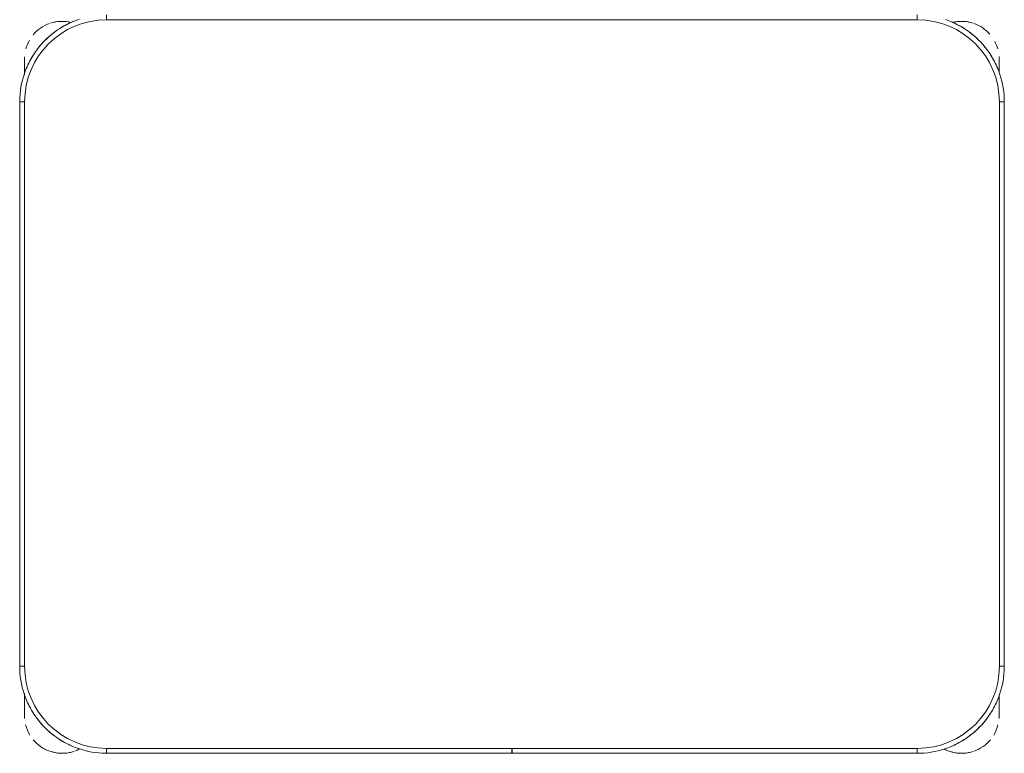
# Model space of a CAD drawing. Header units: metres. Extents: x 3 to 42.2, y -72.9 to -48.7.
# Tile 178 of 189: x 37.373 to 37.973, y -52.031 to -51.584. Entities that reach past the tile are written whole.
import ezdxf

# ---------------------------------------------------------------- set-up
doc = ezdxf.new("R2010")
doc.units = ezdxf.units.M
doc.layers.add('I-FURN', color=7, linetype='Continuous', lineweight=18)

# ---------------------------------------------------------------- blocks, each defined once
blk = doc.blocks.new('ConjuntoParaAlunoTamanho6 - CJA06_ConjuntoParaAlunoTamanho6-V2-1PAV')
at = {"layer": 'I-FURN', "color": 253, "true_color": 0xaaaaaa}
for p, q in [((-0.247, 0.06497), (-0.247, 0.06197)), ((0.247, 0.06497), (0.247, 0.06197)), ((-0.29713, 0.03797), (-0.29713, 0.02828)), ((-0.29713, 0.02878), (-0.29713, 0.03797)), ((0.29687, 0.03797), (0.29687, 0.03438)), ((0.29687, 0.03378), (0.29687, 0.03797)), ((0.29687, 0.03299), (0.29687, 0.02961)), ((-0.3, 0.01197), (-0.3, -0.33203)), ((-0.3, 0.01197), (-0.297, 0.01197)), ((-0.3, 0.01197), (-0.3, -0.33203)), ((0.3, 0.01197), (0.297, 0.01197)), ((0.3, -0.33203), (0.3, 0.01197)), ((0.3, -0.33203), (0.3, 0.01197)), ((-0.3, -0.33203), (-0.297, -0.33203)), ((0.3, -0.33203), (0.297, -0.33203)), ((-0.29713, -0.34835), (-0.29713, -0.35394)), ((-0.29713, -0.34868), (-0.29713, -0.36203)), ((0.29687, -0.35394), (0.29687, -0.3492)), ((0.29687, -0.36203), (0.29687, -0.34961)), ((-0.29713, -0.35705), (-0.29713, -0.36203)), ((0.29687, -0.36203), (0.29687, -0.35705)), ((-0.247, -0.38503), (-0.247, -0.38203)), ((-0.00005, -0.38203), (-0.00005, -0.38503)), ((0.00005, -0.38503), (0.00005, -0.38203)), ((0.247, -0.38503), (0.247, -0.38203)), ((-0.247, -0.38503), (-0.00005, -0.38503)), ((-0.247, -0.38503), (-0.00005, -0.38503)), ((0.00005, -0.38503), (0.247, -0.38503)), ((0.00005, -0.38503), (0.247, -0.38503))]:
    blk.add_line(p, q, dxfattribs=at)
at = {"layer": 'I-FURN', "color": 253, "true_color": 0xaaaaaa, "flags": 128}
for points in [[(-0.26367, 0.06228), (-0.26567, 0.06157), (-0.26764, 0.06078), (-0.26957, 0.05992), (-0.27147, 0.05898), (-0.27333, 0.05796), (-0.27515, 0.05687), (-0.27693, 0.05571), (-0.27865, 0.05448), (-0.28033, 0.05318), (-0.28195, 0.05181), (-0.28351, 0.05038), (-0.28502, 0.04889), (-0.28647, 0.04734), (-0.28785, 0.04574), (-0.28917, 0.04407), (-0.29042, 0.04236), (-0.2916, 0.0406), (-0.29271, 0.0388), (-0.29374, 0.03695), (-0.29471, 0.03506), (-0.29559, 0.03313), (-0.2964, 0.03117), (-0.29713, 0.02918), (-0.29777, 0.02716), (-0.29834, 0.02512), (-0.29883, 0.02306), (-0.29923, 0.02097), (-0.29955, 0.01888), (-0.29978, 0.01677), (-0.29993, 0.01466), (-0.3, 0.01254), (-0.3, 0.01197)], [(0.247, 0.06197), (0.1235, 0.06197), (0, 0.06197), (-0.1235, 0.06197), (-0.247, 0.06197)], [(-0.247, 0.06197), (-0.1235, 0.06197), (0, 0.06197), (0.1235, 0.06197), (0.247, 0.06197)], [(0.3, 0.01197), (0.29996, 0.01409), (0.29983, 0.0162), (0.29962, 0.01831), (0.29932, 0.02041), (0.29894, 0.0225), (0.29848, 0.02456), (0.29794, 0.02661), (0.29731, 0.02864), (0.2966, 0.03064), (0.29582, 0.03261), (0.29495, 0.03454), (0.29401, 0.03644), (0.29299, 0.0383), (0.2919, 0.04012), (0.29074, 0.04189), (0.28951, 0.04362), (0.28821, 0.04529), (0.28685, 0.04691), (0.28542, 0.04848), (0.28393, 0.04999), (0.28238, 0.05143), (0.28077, 0.05282), (0.27911, 0.05413), (0.2774, 0.05538), (0.27564, 0.05656), (0.27383, 0.05767), (0.27198, 0.05871), (0.27009, 0.05967), (0.26816, 0.06056), (0.2662, 0.06136), (0.26421, 0.06209)], [(-0.29713, 0.03797), (-0.29713, 0.03796), (-0.29713, 0.03792), (-0.29713, 0.03785), (-0.29713, 0.03775), (-0.29713, 0.03763), (-0.29713, 0.03748), (-0.29713, 0.03731), (-0.29713, 0.03711), (-0.29713, 0.03688), (-0.29713, 0.03663), (-0.29713, 0.03635), (-0.29713, 0.03605), (-0.29713, 0.03572), (-0.29713, 0.03537), (-0.29713, 0.035), (-0.29713, 0.03461), (-0.29713, 0.03419), (-0.29713, 0.03375), (-0.29713, 0.03329), (-0.29713, 0.03282), (-0.29713, 0.03232), (-0.29713, 0.0318), (-0.29713, 0.03127), (-0.29713, 0.03072), (-0.29713, 0.03016), (-0.29713, 0.02958), (-0.29713, 0.02898)], [(0.29687, 0.03), (0.29687, 0.03057), (0.29687, 0.03112), (0.29687, 0.03166), (0.29687, 0.03218), (0.29687, 0.03268), (0.29687, 0.03317), (0.29687, 0.03363), (0.29687, 0.03407), (0.29687, 0.0345), (0.29687, 0.0349), (0.29687, 0.03528), (0.29687, 0.03563), (0.29687, 0.03596), (0.29687, 0.03627), (0.29687, 0.03656), (0.29687, 0.03682), (0.29687, 0.03705), (0.29687, 0.03726), (0.29687, 0.03744), (0.29687, 0.0376), (0.29687, 0.03772), (0.29687, 0.03783), (0.29687, 0.0379), (0.29687, 0.03795), (0.29687, 0.03797)], [(-0.297, 0.01197), (-0.297, -0.07403), (-0.297, -0.16003), (-0.297, -0.24603), (-0.297, -0.33203)], [(-0.297, -0.33203), (-0.297, -0.24603), (-0.297, -0.16003), (-0.297, -0.07403), (-0.297, 0.01197)], [(0.297, -0.33203), (0.297, -0.24603), (0.297, -0.16003), (0.297, -0.07403), (0.297, 0.01197)], [(0.297, 0.01197), (0.297, -0.07403), (0.297, -0.16003), (0.297, -0.24603), (0.297, -0.33203)], [(-0.3, -0.33203), (-0.29996, -0.33415), (-0.29983, -0.33627), (-0.29962, -0.33838), (-0.29932, -0.34048), (-0.29894, -0.34256), (-0.29848, -0.34463), (-0.29794, -0.34668), (-0.29731, -0.34871), (-0.2966, -0.3507), (-0.29582, -0.35267), (-0.29495, -0.35461), (-0.29401, -0.35651), (-0.29299, -0.35837), (-0.2919, -0.36019), (-0.29074, -0.36196), (-0.28951, -0.36368), (-0.28821, -0.36536), (-0.28685, -0.36698), (-0.28542, -0.36855), (-0.28393, -0.37005), (-0.28238, -0.3715), (-0.28077, -0.37288), (-0.27911, -0.3742), (-0.2774, -0.37545), (-0.27564, -0.37663), (-0.27383, -0.37774), (-0.27198, -0.37878), (-0.27009, -0.37974), (-0.26816, -0.38062), (-0.2662, -0.38143), (-0.26421, -0.38216), (-0.2622, -0.38281), (-0.26015, -0.38338), (-0.25809, -0.38386), (-0.25601, -0.38426), (-0.25391, -0.38458), (-0.25181, -0.38482), (-0.24969, -0.38497), (-0.24757, -0.38503), (-0.247, -0.38503)], [(0.247, -0.38503), (0.24912, -0.38499), (0.25124, -0.38486), (0.25334, -0.38465), (0.25544, -0.38436), (0.25753, -0.38398), (0.2596, -0.38351), (0.26165, -0.38297), (0.26367, -0.38234), (0.26567, -0.38164), (0.26764, -0.38085), (0.26957, -0.37999), (0.27147, -0.37904), (0.27333, -0.37803), (0.27515, -0.37694), (0.27693, -0.37578), (0.27865, -0.37454), (0.28033, -0.37324), (0.28195, -0.37188), (0.28351, -0.37045), (0.28502, -0.36896), (0.28647, -0.36741), (0.28785, -0.3658), (0.28917, -0.36414), (0.29042, -0.36243), (0.2916, -0.36067), (0.29271, -0.35886), (0.29374, -0.35701), (0.29471, -0.35512), (0.29559, -0.3532), (0.2964, -0.35124), (0.29713, -0.34925), (0.29777, -0.34723), (0.29834, -0.34519), (0.29883, -0.34312), (0.29923, -0.34104), (0.29955, -0.33895), (0.29978, -0.33684), (0.29993, -0.33472), (0.3, -0.33261), (0.3, -0.33203)], [(-0.29713, -0.34907), (-0.29713, -0.34973), (-0.29713, -0.35038), (-0.29713, -0.35102), (-0.29713, -0.35165), (-0.29713, -0.35227), (-0.29713, -0.35288), (-0.29713, -0.35348), (-0.29713, -0.35406), (-0.29713, -0.35463), (-0.29713, -0.35518), (-0.29713, -0.35572), (-0.29713, -0.35624), (-0.29713, -0.35674), (-0.29713, -0.35722), (-0.29713, -0.35769), (-0.29713, -0.35813), (-0.29713, -0.35855), (-0.29713, -0.35895), (-0.29713, -0.35933), (-0.29713, -0.35969), (-0.29713, -0.36002), (-0.29713, -0.36033), (-0.29713, -0.36061), (-0.29713, -0.36087), (-0.29713, -0.36111), (-0.29713, -0.36131), (-0.29713, -0.3615), (-0.29713, -0.36165), (-0.29713, -0.36178), (-0.29713, -0.36188), (-0.29713, -0.36196), (-0.29713, -0.36201), (-0.29713, -0.36203)], [(0.29687, -0.36203), (0.29687, -0.36201), (0.29687, -0.36197), (0.29687, -0.36191), (0.29687, -0.36181), (0.29687, -0.36169), (0.29687, -0.36154), (0.29687, -0.36137), (0.29687, -0.36117), (0.29687, -0.36094), (0.29687, -0.36069), (0.29687, -0.36041), (0.29687, -0.36011), (0.29687, -0.35978), (0.29687, -0.35943), (0.29687, -0.35906), (0.29687, -0.35866), (0.29687, -0.35825), (0.29687, -0.35781), (0.29687, -0.35735), (0.29687, -0.35687), (0.29687, -0.35638), (0.29687, -0.35586), (0.29687, -0.35533), (0.29687, -0.35478), (0.29687, -0.35421), (0.29687, -0.35363), (0.29687, -0.35304), (0.29687, -0.35244), (0.29687, -0.35182), (0.29687, -0.35119), (0.29687, -0.35055), (0.29687, -0.3499)], [(-0.247, -0.38203), (-0.1235, -0.38203), (0, -0.38203), (0.1235, -0.38203), (0.247, -0.38203)], [(-0.00005, -0.38203), (-0.06179, -0.38203), (-0.12353, -0.38203), (-0.18526, -0.38203), (-0.247, -0.38203)], [(0.247, -0.38203), (0.18526, -0.38203), (0.12352, -0.38203), (0.06179, -0.38203), (0.00005, -0.38203)]]:
    blk.add_lwpolyline(points, dxfattribs=at)
at = {"layer": 'I-FURN', "color": 253, "true_color": 0xaaaaaa}
for centre, radius, start, end in [((-0.247, 0.01197), 0.05, 90, 180), ((-0.247, 0.01197), 0.05, 90, 180), ((-0.27413, 0.03797), 0.023, 76.78758, 108), ((-0.27413, 0.03797), 0.023, 76.40434, 104.46692), ((-0.247, 0.01197), 0.053, 112.5, 122.69993), ((0.247, 0.01197), 0.05, 360, 90), ((0.247, 0.01197), 0.05, 0, 90), ((0.247, 0.01197), 0.053, 57.30007, 67.5), ((0.247, 0.01197), 0.053, 57.30007, 67.5), ((0.27387, 0.03797), 0.023, 75.53308, 103.10319), ((0.27387, 0.03797), 0.023, 72, 102.57928), ((-0.27413, 0.03797), 0.023, 109.92744, 140.02309), ((-0.247, 0.01197), 0.053, 127.1607, 143.14964), ((0.247, 0.01197), 0.053, 37.1607, 53.14964), ((0.247, 0.01197), 0.053, 37.1607, 53.14964), ((0.27387, 0.03797), 0.023, 41.01944, 70.30683), ((-0.27413, 0.03797), 0.023, 149.97621, 164.34498), ((0.27387, 0.03797), 0.023, 15.73053, 28.0506), ((-0.27413, 0.03797), 0.023, 176.5669, 180), ((-0.247, 0.01197), 0.053, 147.30007, 157.5), ((0.247, 0.01197), 0.053, 22.5, 32.69993), ((0.247, 0.01197), 0.053, 22.5, 32.69993), ((0.27387, 0.03797), 0.023, 360, 4.00915), ((-0.247, -0.33203), 0.05, 180, 270), ((-0.247, -0.33203), 0.05, 180, 270), ((0.247, -0.33203), 0.05, 270, 360), ((0.247, -0.33203), 0.05, 270, 0), ((-0.247, -0.33203), 0.053, 202.5, 212.69993), ((0.247, -0.33203), 0.053, 327.30007, 337.5), ((0.247, -0.33203), 0.053, 327.30007, 337.5), ((-0.27413, -0.36203), 0.023, 180, 184.41224), ((-0.247, -0.33203), 0.053, 217.1607, 233.14964), ((0.247, -0.33203), 0.053, 307.1607, 323.14964), ((0.247, -0.33203), 0.053, 307.1607, 323.14964), ((0.27387, -0.36203), 0.023, 355.58784, 360), ((-0.27413, -0.36203), 0.023, 194.46313, 211.29748), ((0.27387, -0.36203), 0.023, 328.70279, 345.53679), ((-0.27413, -0.36203), 0.023, 220.15845, 250.98921), ((-0.247, -0.33203), 0.053, 237.30007, 247.5), ((0.247, -0.33203), 0.053, 292.5, 302.69993), ((0.247, -0.33203), 0.053, 292.5, 302.69993), ((0.27387, -0.36203), 0.023, 289.64716, 320.10645), ((-0.27413, -0.36203), 0.023, 241.29896, 288), ((-0.27413, -0.36203), 0.023, 289.64716, 297.85925), ((0.27387, -0.36203), 0.023, 242.37001, 250.98921), ((0.27387, -0.36203), 0.023, 243.53772, 288), ((-0.27413, -0.36203), 0.023, 255.53308, 284.46692), ((0.27387, -0.36203), 0.023, 255.53308, 284.46692)]:
    blk.add_arc(centre, radius, start, end, dxfattribs=at)
blk = doc.blocks.new('4 GRE - ESCOLA DE CINEMA E AUDIOVISUAL CINE REX R07_rvt-1-1PAV')
at = {"layer": 'I-FURN', "color": 253, "lineweight": 18, "true_color": 0xaaaaaa}
blk.add_blockref('ConjuntoParaAlunoTamanho6 - CJA06_ConjuntoParaAlunoTamanho6-V2-1PAV', (37.67274, -51.6463), dxfattribs=at)

msp = doc.modelspace()

# ---------------------------------------------------------------- block references
at = {"lineweight": 5}
msp.add_blockref('4 GRE - ESCOLA DE CINEMA E AUDIOVISUAL CINE REX R07_rvt-1-1PAV', (0, 0), dxfattribs=at)

doc.saveas('drawing.dxf')
